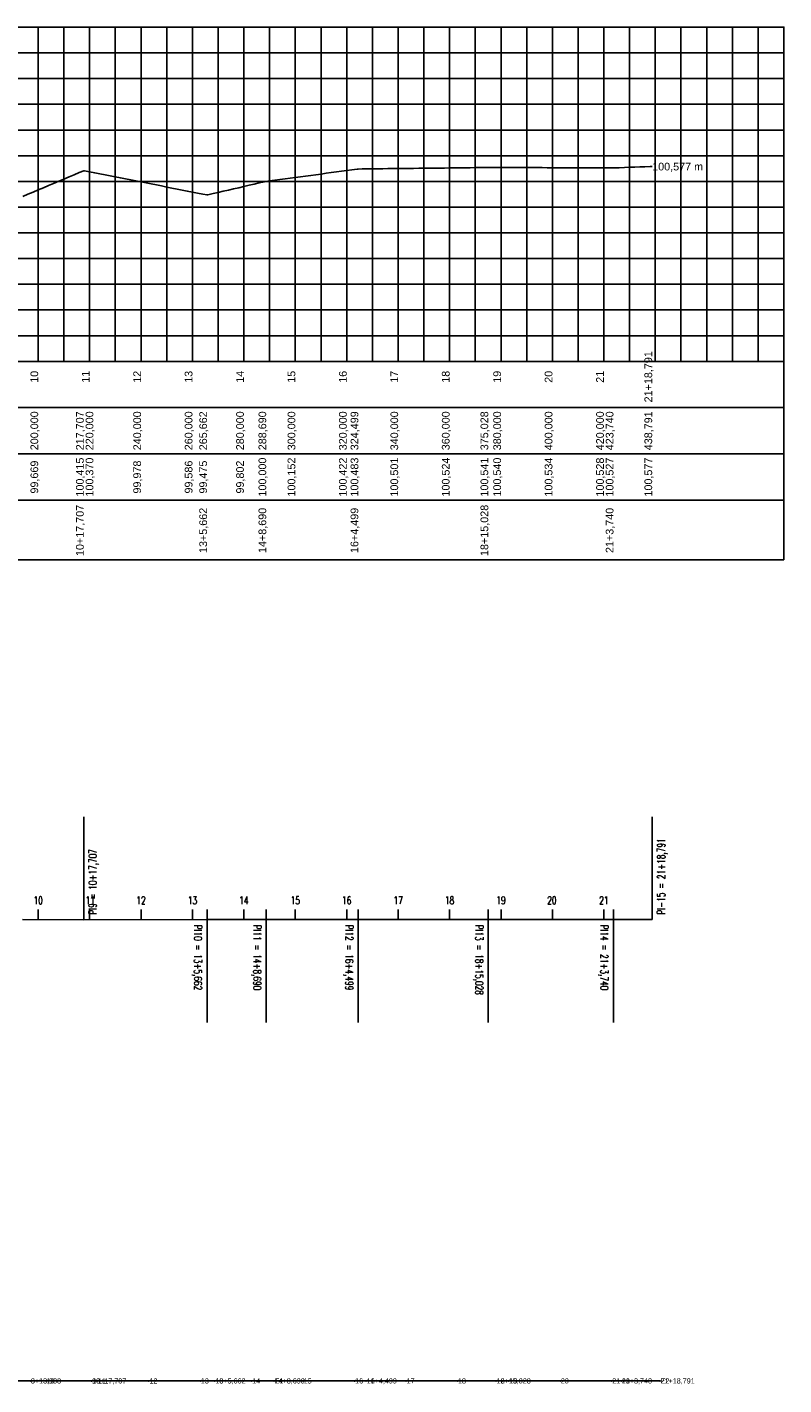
# Model space of a CAD drawing. Extents: x 4604 to 5198, y 9691 to 10229.
# Tile 2 of 2: x 4904 to 5198, y 9695 to 10223. Entities that reach past the tile are written whole.
import ezdxf
from ezdxf.enums import TextEntityAlignment as Align

# ---------------------------------------------------------------- set-up
doc = ezdxf.new("R2010")
doc.units = 0
doc.header["$MEASUREMENT"] = 0
doc.header["$PDMODE"] = 34
doc.header["$PDSIZE"] = 0.2
doc.linetypes.add('CONTINUO', pattern=[0])
doc.layers.get('0').update_dxf_attribs({"linetype": 'CONTINUOUS'})
doc.styles.add('$PF_GREIDE', font='ARIAL.TTF')
doc.styles.add('SIMPLEX', font='simplex', dxfattribs={"height": 0.2})
doc.styles.get("Standard").update_dxf_attribs({"font": 'ARIAL.TTF'})

msp = doc.modelspace()

# ---------------------------------------------------------------- linework, layer by layer
at = {"color": 36}
for p, q in [((4908.29, 10093.33), (4908.29, 10223.33)), ((4958.29, 10093.33), (4958.29, 10223.33)), ((5008.29, 10093.33), (5008.29, 10223.33)), ((5058.29, 10093.33), (5058.29, 10223.33)), ((5108.29, 10093.33), (5108.29, 10223.33)), ((5158.29, 10093.33), (5158.29, 10223.33)), ((4658.29, 10193.33), (5198.29, 10193.33)), ((4658.29, 10143.33), (5198.29, 10143.33))]:
    msp.add_line(p, q, dxfattribs=at)
at = {"color": 30}
for p, q in [((4918.29, 10093.33), (4918.29, 10223.33)), ((4928.29, 10093.33), (4928.29, 10223.33)), ((4938.29, 10093.33), (4938.29, 10223.33)), ((4948.29, 10093.33), (4948.29, 10223.33)), ((4968.29, 10093.33), (4968.29, 10223.33)), ((4978.29, 10093.33), (4978.29, 10223.33)), ((4988.29, 10093.33), (4988.29, 10223.33)), ((4998.29, 10093.33), (4998.29, 10223.33)), ((5018.29, 10093.33), (5018.29, 10223.33)), ((5028.29, 10093.33), (5028.29, 10223.33)), ((5038.29, 10093.33), (5038.29, 10223.33)), ((5048.29, 10093.33), (5048.29, 10223.33)), ((5068.29, 10093.33), (5068.29, 10223.33)), ((5078.29, 10093.33), (5078.29, 10223.33)), ((5088.29, 10093.33), (5088.29, 10223.33)), ((5098.29, 10093.33), (5098.29, 10223.33)), ((5118.29, 10093.33), (5118.29, 10223.33)), ((5128.29, 10093.33), (5128.29, 10223.33)), ((5138.29, 10093.33), (5138.29, 10223.33)), ((5148.29, 10093.33), (5148.29, 10223.33)), ((5168.29, 10093.33), (5168.29, 10223.33)), ((5178.29, 10093.33), (5178.29, 10223.33)), ((5188.29, 10093.33), (5188.29, 10223.33)), ((4658.29, 10213.33), (5198.29, 10213.33)), ((4658.29, 10203.33), (5198.29, 10203.33)), ((4658.29, 10183.33), (5198.29, 10183.33)), ((4658.29, 10173.33), (5198.29, 10173.33)), ((4658.29, 10163.33), (5198.29, 10163.33)), ((4658.29, 10153.33), (5198.29, 10153.33)), ((4658.29, 10133.33), (5198.29, 10133.33)), ((4658.29, 10123.33), (5198.29, 10123.33)), ((4658.29, 10113.33), (5198.29, 10113.33)), ((4658.29, 10103.33), (5198.29, 10103.33))]:
    msp.add_line(p, q, dxfattribs=at)
at = {"color": 36, "linetype": 'CONTINUOUS'}
for p, q in [((4658.29, 10039.33), (5198.29, 10039.33)), ((5198.29, 10039.33), (5198.29, 10016.18)), ((5198.29, 10016.18), (4604.79, 10016.18))]:
    msp.add_line(p, q, dxfattribs=at)
for points in [[(4658.29, 10093.33), (5198.29, 10093.33), (5198.29, 10223.33), (4658.29, 10223.33)], [(4658.29, 10093.33), (5198.29, 10093.33), (5198.29, 10075.33), (4658.29, 10075.33)], [(4658.29, 10075.33), (5198.29, 10075.33), (5198.29, 10057.33), (4658.29, 10057.33)], [(4658.29, 10057.33), (5198.29, 10057.33), (5198.29, 10039.33), (4658.29, 10039.33)]]:
    msp.add_lwpolyline(points, close=True, dxfattribs=at)
at = {"color": 160, "linetype": 'CONTINUOUS'}
msp.add_lwpolyline([(4902.29, 10157.5), (4904.29, 10158.34), (4906.29, 10159.18), (4908.29, 10160.02), (4910.29, 10160.87), (4912.29, 10161.71), (4914.29, 10162.55), (4916.29, 10163.4), (4918.29, 10164.24), (4920.29, 10165.08), (4922.29, 10165.92), (4924.29, 10166.77), (4926, 10167.49), (4926.29, 10167.43), (4928.29, 10167.04), (4930.29, 10166.64), (4932.29, 10166.25), (4934.29, 10165.86), (4936.29, 10165.47), (4938.29, 10165.08), (4940.29, 10164.68), (4942.29, 10164.29), (4944.29, 10163.9), (4946.29, 10163.51), (4948.29, 10163.12), (4950.29, 10162.72), (4952.29, 10162.33), (4954.29, 10161.94), (4956.29, 10161.55), (4958.29, 10161.15), (4960.29, 10160.76), (4962.29, 10160.37), (4964.29, 10159.98), (4966.29, 10159.59), (4968.29, 10159.19), (4970.29, 10158.8), (4972.29, 10158.41), (4973.95, 10158.08), (4974.29, 10158.16), (4976.29, 10158.62), (4978.29, 10159.07), (4980.29, 10159.53), (4982.29, 10159.98), (4984.29, 10160.44), (4986.29, 10160.9), (4988.29, 10161.35), (4990.29, 10161.81), (4992.29, 10162.27), (4994.29, 10162.72), (4996.29, 10163.18), (4996.98, 10163.33), (4998.29, 10163.51), (5000.29, 10163.78), (5002.29, 10164.05), (5004.29, 10164.32), (5006.29, 10164.59), (5008.29, 10164.86), (5010.29, 10165.13), (5012.29, 10165.4), (5014.29, 10165.67), (5016.29, 10165.94), (5018.29, 10166.21), (5020.29, 10166.48), (5022.29, 10166.75), (5024.29, 10167.02), (5026.29, 10167.29), (5028.29, 10167.56), (5030.29, 10167.83), (5032.29, 10168.1), (5032.79, 10168.16), (5034.29, 10168.18), (5036.29, 10168.2), (5038.29, 10168.23), (5040.29, 10168.25), (5042.29, 10168.27), (5044.29, 10168.3), (5046.29, 10168.32), (5048.29, 10168.34), (5050.29, 10168.36), (5052.29, 10168.39), (5054.29, 10168.41), (5056.29, 10168.43), (5058.29, 10168.46), (5060.29, 10168.48), (5062.29, 10168.5), (5064.29, 10168.53), (5066.29, 10168.55), (5068.29, 10168.57), (5070.29, 10168.6), (5072.29, 10168.62), (5074.29, 10168.64), (5076.29, 10168.67), (5078.29, 10168.69), (5080.29, 10168.71), (5082.29, 10168.73), (5083.32, 10168.75), (5084.29, 10168.74), (5086.29, 10168.74), (5088.29, 10168.73), (5090.29, 10168.73), (5092.29, 10168.72), (5094.29, 10168.72), (5096.29, 10168.71), (5098.29, 10168.7), (5100.29, 10168.7), (5102.29, 10168.69), (5104.29, 10168.69), (5106.29, 10168.68), (5108.29, 10168.68), (5110.29, 10168.67), (5112.29, 10168.66), (5114.29, 10168.66), (5116.29, 10168.65), (5118.29, 10168.65), (5120.29, 10168.64), (5122.29, 10168.64), (5124.29, 10168.63), (5126.29, 10168.63), (5128.29, 10168.62), (5130.29, 10168.61), (5132.03, 10168.61), (5132.29, 10168.62), (5134.29, 10168.68), (5136.29, 10168.75), (5138.29, 10168.81), (5140.29, 10168.88), (5142.29, 10168.94), (5144.29, 10169.01), (5146.29, 10169.07), (5147.08, 10169.1)], dxfattribs=at)
at = {"color": 1, "linetype": 'CONTINUO'}
for points in [[(4926, 9876.17), (4926, 9916.17)], [(5147.08, 9876.18), (5147.08, 9916.18)], [(4973.95, 9876.18), (4973.96, 9836.18)], [(4996.98, 9876.18), (4996.98, 9836.18)], [(5032.79, 9876.18), (5032.79, 9836.18)], [(5083.32, 9876.18), (5083.32, 9836.18)], [(5132.03, 9876.18), (5132.03, 9836.18)]]:
    msp.add_lwpolyline(points, dxfattribs=at)
at = {"color": 2, "linetype": 'CONTINUO'}
for points in [[(4902.2, 9876.18), (4926, 9876.17)], [(4926, 9876.17), (4973.95, 9876.18)], [(4973.95, 9876.18), (4996.98, 9876.18)], [(4996.98, 9876.18), (5032.79, 9876.18)], [(5032.79, 9876.18), (5083.32, 9876.18)], [(5083.32, 9876.18), (5132.03, 9876.18)], [(5132.03, 9876.18), (5147.08, 9876.18)]]:
    msp.add_lwpolyline(points, dxfattribs=at)
at = {"color": 3, "linetype": 'CONTINUO'}
for points in [[(4908.29, 9876.17), (4908.29, 9880.17)], [(4926, 9876.17), (4926, 9880.17)], [(4928.29, 9876.17), (4928.29, 9880.17)], [(4948.29, 9876.17), (4948.29, 9880.17)], [(4968.29, 9876.17), (4968.29, 9880.17)], [(4973.95, 9876.18), (4973.95, 9880.18)], [(4988.29, 9876.18), (4988.29, 9880.18)], [(4996.98, 9876.18), (4996.98, 9880.18)], [(5008.29, 9876.18), (5008.29, 9880.18)], [(5028.29, 9876.18), (5028.29, 9880.18)], [(5032.79, 9876.18), (5032.79, 9880.18)], [(5048.29, 9876.18), (5048.29, 9880.18)], [(5068.29, 9876.18), (5068.29, 9880.18)], [(5083.32, 9876.18), (5083.32, 9880.18)], [(5088.29, 9876.18), (5088.29, 9880.18)], [(5108.29, 9876.18), (5108.29, 9880.18)], [(5128.29, 9876.18), (5128.29, 9880.18)], [(5132.03, 9876.18), (5132.03, 9880.18)], [(5147.08, 9876.18), (5147.08, 9880.18)]]:
    msp.add_lwpolyline(points, dxfattribs=at)
msp.add_lwpolyline([(4711.31, 9696.77), (4715.6, 9696.77), (4716, 9696.77), (4718.45, 9696.77), (4753.08, 9696.77), (4809.15, 9696.77), (4863.32, 9696.77), (4881.37, 9696.77), (4905.22, 9696.77), (4929.02, 9696.76), (4976.97, 9696.77), (5000, 9696.77), (5035.81, 9696.77), (5086.34, 9696.77), (5135.05, 9696.77), (5150.1, 9696.77)])
for p in [(4905.22, 9696.77), (4905.22, 9696.77), (4911.31, 9696.77), (4929.02, 9696.76), (4929.02, 9696.76), (4931.31, 9696.76), (4951.31, 9696.76), (4971.31, 9696.77), (4976.97, 9696.77), (4976.97, 9696.77), (4991.31, 9696.77), (5000, 9696.77), (5000, 9696.77), (5011.31, 9696.77), (5031.31, 9696.77), (5035.81, 9696.77), (5035.81, 9696.77), (5051.31, 9696.77), (5071.31, 9696.77), (5086.34, 9696.77), (5086.34, 9696.77), (5091.31, 9696.77), (5111.31, 9696.77), (5131.31, 9696.77), (5135.05, 9696.77), (5135.05, 9696.77), (5150.1, 9696.77), (5150.1, 9696.77)]:
    msp.add_point(p)

# ---------------------------------------------------------------- texts
at = {"color": 7, "linetype": 'CONTINUOUS', "style": '$PF_GREIDE'}
msp.add_text('100,577 m', height=3, dxfattribs=at).set_placement((5147.08, 10167.6))
for s, p in [('21+18,791', (5147.08, 10087.33)), ('10', (4908.29, 10087.33)), ('11', (4928.29, 10087.33)), ('12', (4948.29, 10087.33)), ('13', (4968.29, 10087.33)), ('14', (4988.29, 10087.33)), ('15', (5008.29, 10087.33)), ('16', (5028.29, 10087.33)), ('17', (5048.29, 10087.33)), ('18', (5068.29, 10087.33)), ('19', (5088.29, 10087.33)), ('20', (5108.29, 10087.33)), ('21', (5128.29, 10087.33)), ('200,000', (4908.29, 10066.33)), ('217,707', (4926, 10066.33)), ('220,000', (4929.74, 10066.33)), ('240,000', (4948.29, 10066.33)), ('260,000', (4968.29, 10066.33)), ('265,662', (4973.95, 10066.33)), ('280,000', (4988.29, 10066.33)), ('288,690', (4996.98, 10066.33)), ('300,000', (5008.29, 10066.33)), ('320,000', (5028.29, 10066.33)), ('324,499', (5032.79, 10066.33)), ('340,000', (5048.29, 10066.33)), ('360,000', (5068.29, 10066.33)), ('375,028', (5083.32, 10066.33)), ('380,000', (5088.29, 10066.33)), ('400,000', (5108.29, 10066.33)), ('420,000', (5128.29, 10066.33)), ('423,740', (5132.03, 10066.33)), ('438,791', (5147.08, 10066.33)), ('100,415', (4926, 10048.33)), ('100,370', (4929.74, 10048.33)), ('100,000', (4996.98, 10048.33)), ('100,152', (5008.29, 10048.33)), ('100,422', (5028.29, 10048.33)), ('100,483', (5032.79, 10048.33)), ('100,501', (5048.29, 10048.33)), ('100,524', (5068.29, 10048.33)), ('100,541', (5083.32, 10048.33)), ('100,540', (5088.29, 10048.33)), ('100,534', (5108.29, 10048.33)), ('100,528', (5128.29, 10048.33)), ('100,527', (5132.03, 10048.33)), ('100,577', (5147.08, 10048.33)), ('99,669', (4908.29, 10048.33)), ('99,978', (4948.29, 10048.33)), ('99,586', (4968.29, 10048.33)), ('99,475', (4973.95, 10048.33)), ('99,802', (4988.29, 10048.33)), ('10+17,707', (4926, 10027.59)), ('13+5,662', (4973.95, 10027.59)), ('14+8,690', (4996.98, 10027.59)), ('16+4,499', (5032.79, 10027.59)), ('18+15,028', (5083.32, 10027.59)), ('21+3,740', (5132.03, 10027.59))]:
    msp.add_text(s, height=3, rotation=90, dxfattribs=at).set_placement(p, align=Align.CENTER)
at = {"color": 7, "style": 'SIMPLEX', "width": 0.699986}
for s, rotation, p in [('PI9 = 10+17,707', 89.9946, (4931, 9878.17)), ('PI-15 = 21+18,791', 90.0003, (5152.08, 9878.18)), ('10', 359.9779, (4906.49, 9882.17)), ('11', 0.0114, (4926.69, 9882.17)), ('12', 0.0114, (4946.49, 9882.17)), ('13', 0.0114, (4966.49, 9882.17)), ('14', 0.0003, (4986.49, 9882.18)), ('15', 0.0003, (5006.49, 9882.18)), ('16', 0.0003, (5026.49, 9882.18)), ('17', 0.0003, (5046.49, 9882.18)), ('18', 0.0003, (5066.49, 9882.18)), ('19', 0.0003, (5086.49, 9882.18)), ('20', 0.0003, (5106.29, 9882.18)), ('21', 0.0003, (5126.49, 9882.18)), ('PI10 = 13+5,662', 270.0058, (4968.95, 9874.18)), ('PI11 = 14+8,690', 270.0003, (4991.98, 9874.18)), ('PI12 = 16+4,499', 270.0003, (5027.79, 9874.18)), ('PI13 = 18+15,028', 270.0003, (5078.32, 9874.18)), ('PI14 = 21+3,740', 270.0003, (5127.03, 9874.18))]:
    msp.add_text(s, height=3, rotation=rotation, dxfattribs=at).set_placement(p)
for s, p in [('8', (4905.46, 9695.77)), ('9+13,908', (4905.46, 9695.77)), ('10', (4911.55, 9695.77)), ('9', (4929.26, 9695.76)), ('10+17,707', (4929.26, 9695.76)), ('11', (4931.55, 9695.76)), ('12', (4951.55, 9695.76)), ('13', (4971.55, 9695.77)), ('10', (4977.21, 9695.77)), ('13+5,662', (4977.21, 9695.77)), ('14', (4991.55, 9695.77)), ('14+8,690', (5000.24, 9695.77)), ('E1', (5000.24, 9695.77)), ('15', (5011.55, 9695.77)), ('16', (5031.55, 9695.77)), ('16+4,499', (5036.05, 9695.77)), ('11', (5036.05, 9695.77)), ('17', (5051.55, 9695.77)), ('18', (5071.55, 9695.77)), ('12', (5086.58, 9695.77)), ('18+15,028', (5086.58, 9695.77)), ('19', (5091.55, 9695.77)), ('20', (5111.55, 9695.77)), ('21', (5131.55, 9695.77)), ('21+3,740', (5135.29, 9695.77)), ('13', (5135.29, 9695.77)), ('21+18,791', (5150.34, 9695.77)), ('E2', (5150.34, 9695.77))]:
    msp.add_text(s, height=2).set_placement(p)

doc.saveas('drawing.dxf')
